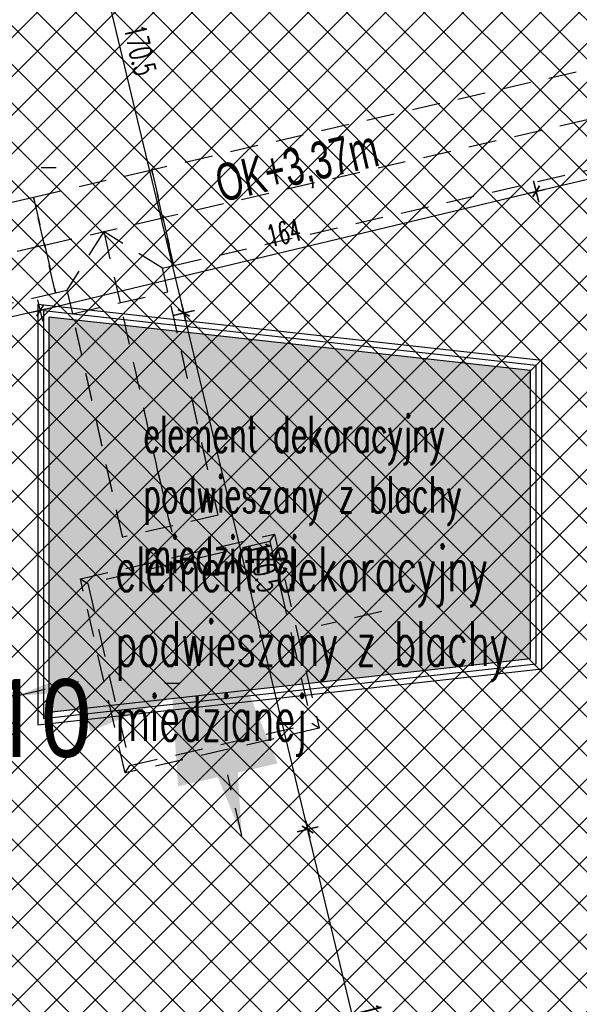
# Model space of a CAD drawing. Header units: centimetres. Extents: x -15121 to 17422, y -60492 to 0.
# Tile 106 of 256: x 1323 to 1503, y -30627 to -30311. Entities that reach past the tile are written whole.
import ezdxf
from ezdxf.enums import TextEntityAlignment as Align

# ---------------------------------------------------------------- set-up
doc = ezdxf.new("R2010")
doc.units = ezdxf.units.CM
doc.header["$LTSCALE"] = 60
doc.linetypes.add('MP', pattern=[0.25, 0.15, -0.1])
for name, color, linetype in [('_DTS_SSP', 1, 'Continuous'), ('AIKA KLIMATYZACJA2', 5, 'Continuous'), ('AIKA lampy restauracja wymiarowanie', 7, 'Continuous'), ('AIKA oprawy', 2, 'Continuous'), ('AIKA ppoż restauracja', 7, 'Continuous'), ('AIKA sufity podwieszane', 8, 'Continuous'), ('AIKA sufity wymiarowanie', 7, 'Continuous'), ('AIKA trapezy', 8, 'Continuous'), ('AIKA trapezy hacz', 8, 'Continuous'), ('AIKA wymiarowanie ogólne rzut2', 7, 'Continuous')]:
    doc.layers.add(name, color=color, linetype=linetype)
doc.styles.add('Arial', font='l_10646.ttf')
doc.styles.add('FDBES', font='simplex.shx')
doc.styles.add('MtXpl_Arial_Narrow', font='ARIALN.TTF')
doc.styles.add('RomanS', font='romans.shx')
doc.styles.add('wymiar', font='txt.shx', dxfattribs={"width": 0.6})
doc.dimstyles.new('Dwudziestka', dxfattribs={"dimtxt": 7, "dimasz": 0.7, "dimexe": 5, "dimexo": 0, "dimgap": 2.5, "dimtad": 1, "dimtoh": 1, "dimdec": 3, "dimrnd": 0.5, "dimdsep": 46, "dimtxsty": 'wymiar', "dimblk": 'znacznik', "dimcen": 0, "dimdle": 5, "dimse1": 1, "dimse2": 1, "dimclrd": 256, "dimclre": 256, "dimclrt": 256, "dimadec": 0, "dimazin": 0, "dimtfac": 0.4, "dimtdec": 3, "dimtix": 1, "dimtofl": 0, "dimtmove": 2, "dimatfit": 3, "dimldrblk": 'znacznik', "dimfxl": 1, "dimtolj": 1, "dimarcsym": 0})
doc.dimstyles.new('FDBES', dxfattribs={"dimscale": 50, "dimtxt": 4, "dimasz": 2.5, "dimexe": 0.8, "dimexo": 2, "dimgap": 1, "dimtad": 1, "dimdsep": 46, "dimtxsty": 'FDBES', "dimcen": 2.5, "dimclrd": 4, "dimclre": 5, "dimadec": 0, "dimazin": 0, "dimtfac": 1, "dimtmove": 0, "dimatfit": 3, "dimfxl": 1, "dimarcsym": 0})

# ---------------------------------------------------------------- blocks, each defined once
blk = doc.blocks.new('znacznik')
at = {"color": 0}
for points in [[(0, -5), (0, 5)], [(-4, 0), (4, 0)]]:
    blk.add_lwpolyline(points, dxfattribs=at)
at = {"color": 1}
blk.add_lwpolyline([(-2.12, -2.12), (2.12, 2.12)], dxfattribs=at)
blk = doc.blocks.new('*D5402')
at = {"layer": 'AIKA wymiarowanie ogólne rzut2', "lineweight": -2, "transparency": 16777216}
blk.add_line((1868.4, -30570.65), (1284.16, -30705.53), dxfattribs=at)
at = {"layer": 'Defpoints', "color": 0, "transparency": 16777216}
for p in [(1872.62, -30585.85), (1258.88, -30599.13), (1283.48, -30705.69)]:
    blk.add_point(p, dxfattribs=at)
at = {"layer": 'AIKA wymiarowanie ogólne rzut2', "linetype": 'ByBlock', "lineweight": -2, "transparency": 16777216, "xscale": 0.7, "yscale": 0.7, "zscale": 0.7}
for p, rotation in [((1869.08, -30570.5), 12.9999999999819), ((1283.48, -30705.69), 192.9999999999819)]:
    blk.add_blockref('znacznik', p, dxfattribs=dict(at, rotation=rotation))
at = {"layer": 'AIKA wymiarowanie ogólne rzut2', "transparency": 16777216, "insert": (1574.93, -30632.25), "char_height": 7, "attachment_point": 5, "rotation": 13, "style": 'wymiar'}
blk.add_mtext('\\A1;601', dxfattribs=at)
blk = doc.blocks.new('SSP ROP_blok')
blk.add_line((-0.02, -1.22), (-0.02, -14.59))
blk.add_lwpolyline([(-20.01, 19.76), (19.97, 19.76), (19.97, -20.24), (-20.01, -20.24)], close=True)
blk.add_arc((-0.02, 9.28), 10.49, 180, 0)
at = {"style": 'Arial'}
for tag, p, flags in [('WP', (-43.87, 94.24), 11), ('TYP', (-43.21, 65.41), 1)]:
    blk.add_attdef(tag, p, '', height=22.5, dxfattribs=dict(at, flags=flags))
at = {"style": 'Arial', "width": 0.9, "flags": 8}
blk.add_attdef('NUMER', (-38.77, 34.57), '', height=20, dxfattribs=at)
blk = doc.blocks.new('Sl ppoż rest')
at = {"layer": '_DTS_SSP'}
ref = blk.add_blockref('SSP ROP_blok', (256.89, -1017.9), dxfattribs=at)
ref.add_attrib('NUMER', 'L1/110', dxfattribs={"layer": '0', "height": 25, "style": 'Arial', "width": 0.9, "flags": 8}).set_placement((282.7, -976.54), align=Align.MIDDLE_CENTER)
blk = doc.blocks.new('SL lampa rzut')
at = {"color": 2}
blk.add_line((-2.76, 69.87), (3.24, 69.87), dxfattribs=at)
blk = doc.blocks.new('*D7114')
at = {"layer": 'AIKA lampy restauracja wymiarowanie', "lineweight": -2, "transparency": 16777216}
blk.add_line((1446.5, -30701.46), (1415.43, -30571.96), dxfattribs=at)
at = {"layer": 'Defpoints', "color": 0, "transparency": 16777216}
for p in [(1415.26, -30571.28), (1371.74, -30581.72), (1403.14, -30712.59)]:
    blk.add_point(p, dxfattribs=at)
at = {"layer": 'AIKA lampy restauracja wymiarowanie', "lineweight": -2, "transparency": 16777216, "xscale": 0.7, "yscale": 0.7, "zscale": 0.7}
for p, rotation in [((1415.26, -30571.28), 103.4939145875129), ((1446.66, -30702.14), 283.4939145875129)]:
    blk.add_blockref('znacznik', p, dxfattribs=dict(at, rotation=rotation))
at = {"layer": 'AIKA lampy restauracja wymiarowanie', "transparency": 16777216, "insert": (1436.8, -30635.31), "char_height": 7, "attachment_point": 5, "rotation": 283.4939, "style": 'wymiar'}
blk.add_mtext('\\A1;134.5', dxfattribs=at)
blk = doc.blocks.new('*D7115')
at = {"layer": 'AIKA lampy restauracja wymiarowanie', "lineweight": -2, "transparency": 16777216}
blk.add_line((1415.1, -30570.6), (1375.6, -30405.98), dxfattribs=at)
at = {"layer": 'Defpoints', "color": 0, "transparency": 16777216}
for p in [(1375.43, -30405.3), (1332.43, -30415.62), (1371.74, -30581.72)]:
    blk.add_point(p, dxfattribs=at)
at = {"layer": 'AIKA lampy restauracja wymiarowanie', "lineweight": -2, "transparency": 16777216, "xscale": 0.7, "yscale": 0.7, "zscale": 0.7}
for p, rotation in [((1375.43, -30405.3), 103.4939145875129), ((1415.26, -30571.28), 283.4939145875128)]:
    blk.add_blockref('znacznik', p, dxfattribs=dict(at, rotation=rotation))
at = {"layer": 'AIKA lampy restauracja wymiarowanie', "transparency": 16777216, "insert": (1401.18, -30486.89), "char_height": 7, "attachment_point": 5, "rotation": 283.4939, "style": 'wymiar'}
blk.add_mtext('\\A1;170.5', dxfattribs=at)
blk = doc.blocks.new('*D7116')
at = {"layer": 'AIKA lampy restauracja wymiarowanie', "lineweight": -2, "transparency": 16777216}
blk.add_line((1375.27, -30404.62), (1335.77, -30240), dxfattribs=at)
at = {"layer": 'Defpoints', "color": 0, "transparency": 16777216}
for p in [(1335.6, -30239.32), (1292.08, -30249.76), (1332.43, -30415.62)]:
    blk.add_point(p, dxfattribs=at)
at = {"layer": 'AIKA lampy restauracja wymiarowanie', "lineweight": -2, "transparency": 16777216, "xscale": 0.7, "yscale": 0.7, "zscale": 0.7}
for p, rotation in [((1335.6, -30239.32), 103.4939145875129), ((1375.43, -30405.3), 283.4939145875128)]:
    blk.add_blockref('znacznik', p, dxfattribs=dict(at, rotation=rotation))
at = {"layer": 'AIKA lampy restauracja wymiarowanie', "transparency": 16777216, "insert": (1361.35, -30320.91), "char_height": 7, "attachment_point": 5, "rotation": 283.4939, "style": 'wymiar'}
blk.add_mtext('\\A1;170.5', dxfattribs=at)
blk = doc.blocks.new('*D7120')
at = {"layer": 'AIKA lampy restauracja wymiarowanie', "lineweight": -2, "transparency": 16777216}
blk.add_line((1328.63, -30404.65), (1218.51, -30430.07), dxfattribs=at)
at = {"layer": 'Defpoints', "color": 0, "transparency": 16777216}
for p in [(1331.91, -30415.74), (1217.83, -30430.23), (1220.43, -30441.48)]:
    blk.add_point(p, dxfattribs=at)
at = {"layer": 'AIKA lampy restauracja wymiarowanie', "lineweight": -2, "transparency": 16777216, "xscale": 0.7, "yscale": 0.7, "zscale": 0.7}
for p, rotation in [((1329.31, -30404.49), 13.00000000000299), ((1217.83, -30430.23), 193.000000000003)]:
    blk.add_blockref('znacznik', p, dxfattribs=dict(at, rotation=rotation))
at = {"layer": 'AIKA lampy restauracja wymiarowanie', "transparency": 16777216, "insert": (1272.22, -30411.51), "char_height": 7, "attachment_point": 5, "rotation": 13, "style": 'wymiar'}
blk.add_mtext('\\A1;114.5', dxfattribs=at)
blk = doc.blocks.new('*D7121')
at = {"layer": 'AIKA lampy restauracja wymiarowanie', "lineweight": -2, "transparency": 16777216}
blk.add_line((1329.9, -30404.37), (1488.01, -30366.43), dxfattribs=at)
at = {"layer": 'Defpoints', "color": 0, "transparency": 16777216}
for p in [(1488.69, -30366.27), (1491.38, -30377.47), (1331.91, -30415.74)]:
    blk.add_point(p, dxfattribs=at)
at = {"layer": 'AIKA lampy restauracja wymiarowanie', "linetype": 'ByBlock', "lineweight": -2, "transparency": 16777216, "xscale": 0.7, "yscale": 0.7, "zscale": 0.7}
for p, rotation in [((1488.69, -30366.27), 13.49391458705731), ((1329.22, -30404.54), 193.4939145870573)]:
    blk.add_blockref('znacznik', p, dxfattribs=dict(at, rotation=rotation))
at = {"layer": 'AIKA lampy restauracja wymiarowanie', "transparency": 16777216, "insert": (1407.56, -30379.57), "char_height": 7, "attachment_point": 5, "rotation": 13.4939, "style": 'wymiar'}
blk.add_mtext('\\A1;164', dxfattribs=at)
blk = doc.blocks.new('*D7122')
at = {"layer": 'AIKA lampy restauracja wymiarowanie', "lineweight": -2, "transparency": 16777216}
blk.add_line((1489.37, -30366.11), (1710.38, -30313.07), dxfattribs=at)
at = {"layer": 'Defpoints', "color": 0, "transparency": 16777216}
for p in [(1711.06, -30312.91), (1713.74, -30324.11), (1491.38, -30377.47)]:
    blk.add_point(p, dxfattribs=at)
at = {"layer": 'AIKA lampy restauracja wymiarowanie', "linetype": 'ByBlock', "lineweight": -2, "transparency": 16777216, "xscale": 0.7, "yscale": 0.7, "zscale": 0.7}
for p, rotation in [((1711.06, -30312.91), 13.49391458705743), ((1488.69, -30366.27), 193.4939145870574)]:
    blk.add_blockref('znacznik', p, dxfattribs=dict(at, rotation=rotation))
at = {"layer": 'AIKA lampy restauracja wymiarowanie', "transparency": 16777216, "insert": (1598.47, -30333.76), "char_height": 7, "attachment_point": 5, "rotation": 13.4939, "style": 'wymiar'}
blk.add_mtext('\\A1;228.5', dxfattribs=at)
blk = doc.blocks.new('*D7125')
at = {"layer": 'AIKA lampy restauracja wymiarowanie', "lineweight": -2, "transparency": 16777216}
blk.add_line((1418.05, -30658.68), (1747.93, -30582.52), dxfattribs=at)
at = {"layer": 'Defpoints', "color": 0, "transparency": 16777216}
for p in [(1748.61, -30582.36), (1753.22, -30602.33), (1428.43, -30706.75)]:
    blk.add_point(p, dxfattribs=at)
at = {"layer": 'AIKA lampy restauracja wymiarowanie', "lineweight": -2, "transparency": 16777216, "xscale": 0.7, "yscale": 0.7, "zscale": 0.7}
for p, rotation in [((1748.61, -30582.36), 12.99999941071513), ((1417.37, -30658.83), 192.9999994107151)]:
    blk.add_blockref('znacznik', p, dxfattribs=dict(at, rotation=rotation))
at = {"layer": 'AIKA lampy restauracja wymiarowanie', "transparency": 16777216, "insert": (1581.64, -30614.75), "char_height": 7, "attachment_point": 5, "rotation": 13, "style": 'wymiar'}
blk.add_mtext('\\A1;340', dxfattribs=at)
blk = doc.blocks.new('*D7269')
at = {"layer": 'AIKA sufity wymiarowanie', "lineweight": -2, "transparency": 16777216}
blk.add_line((1278.25, -30688.81), (1864.43, -30553.48), dxfattribs=at)
at = {"layer": 'Defpoints', "color": 0, "transparency": 16777216}
for p in [(1865.11, -30553.32), (1876.19, -30601.32), (1288.65, -30736.97)]:
    blk.add_point(p, dxfattribs=at)
at = {"layer": 'AIKA sufity wymiarowanie', "lineweight": -2, "transparency": 16777216, "xscale": 0.7, "yscale": 0.7, "zscale": 0.7}
for p, rotation in [((1865.11, -30553.32), 12.9999999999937), ((1277.57, -30688.97), 192.9999999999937)]:
    blk.add_blockref('znacznik', p, dxfattribs=dict(at, rotation=rotation))
at = {"layer": 'AIKA sufity wymiarowanie', "transparency": 16777216, "insert": (1569.99, -30615.3), "char_height": 7, "attachment_point": 5, "rotation": 13, "style": 'wymiar'}
blk.add_mtext('\\A1;603', dxfattribs=at)
blk = doc.blocks.new('*D7276')
at = {"layer": 'AIKA wymiarowanie ogólne rzut2', "lineweight": -2, "transparency": 16777216}
blk.add_line((1331.9, -30726.28), (1118.76, -29802.96), dxfattribs=at)
at = {"layer": 'Defpoints', "color": 0, "transparency": 16777216}
for p in [(1118.6, -29802.28), (1090.73, -29808.71), (1304.2, -30733.39)]:
    blk.add_point(p, dxfattribs=at)
at = {"layer": 'AIKA wymiarowanie ogólne rzut2', "lineweight": -2, "transparency": 16777216, "xscale": 0.7, "yscale": 0.7, "zscale": 0.7}
for p, rotation in [((1118.6, -29802.28), 102.999035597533), ((1332.06, -30726.96), 282.999035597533)]:
    blk.add_blockref('znacznik', p, dxfattribs=dict(at, rotation=rotation))
at = {"layer": 'AIKA wymiarowanie ogólne rzut2', "transparency": 16777216, "insert": (1231.18, -30263.27), "char_height": 7, "attachment_point": 5, "rotation": 282.999, "style": 'wymiar'}
blk.add_mtext('\\A1;949', dxfattribs=at)
blk = doc.blocks.new('SL klima')
at = {"layer": 'AIKA KLIMATYZACJA2', "color": 140, "linetype": 'MP', "lineweight": -2}
for p, q in [((5746.02, -26446.47, 336.66), (5551.15, -26491.46, 336.66)), ((5749.57, -26461.82, 336.66), (5554.69, -26506.81, 336.66)), ((5558.24, -26522.15, 336.66), (5753.11, -26477.16, 336.66)), ((5551.15, -26491.46, 336.66), (5554.69, -26506.81, 336.66)), ((5513.15, -26500.24, 336.66), (5476.22, -26508.76, 336.66)), ((5516.69, -26515.58, 336.66), (5513.15, -26500.24, 336.66)), ((5554.69, -26506.81, 336.66), (5558.24, -26522.15, 336.66)), ((5516.69, -26515.58, 336.66), (5479.76, -26524.11, 336.66)), ((5520.24, -26530.93, 336.66), (5516.69, -26515.58, 336.66)), ((5483.31, -26539.45, 336.66), (5520.24, -26530.93, 336.66)), ((5525.63, -26537.64, 327.41), (5556.33, -26530.55, 327.41)), ((5572.5, -26602.35, 327.41), (5541.8, -26609.43, 327.41))]:
    blk.add_line(p, q, dxfattribs=at)
at = {"layer": 'AIKA KLIMATYZACJA2', "color": 140, "linetype": 'MP', "lineweight": -2, "extrusion": (-1.41883e-17, 1.42236e-18, -1)}
for p, q in [((5551.15, -26491.46, 336.66), (5513.15, -26500.24, 336.66)), ((5558.24, -26522.15, 336.66), (5551.15, -26491.46, 336.66)), ((5513.15, -26500.24, 336.66), (5520.24, -26530.93, 336.66)), ((5516.69, -26515.58, 336.66), (5554.69, -26506.81, 336.66)), ((5535.69, -26511.2, 336.66), (5523.89, -26530.08, 336.66)), ((5554.58, -26523, 336.66), (5535.69, -26511.2, 336.66)), ((5535.69, -26511.2, 336.66), (5540.98, -26534.09, 336.66)), ((5554.58, -26523, 336.66), (5558.24, -26522.15, 336.66)), ((5556.33, -26530.55, 336.66), (5554.58, -26523, 336.66)), ((5520.24, -26530.93, 336.66), (5523.89, -26530.08, 336.66)), ((5523.89, -26530.08, 336.66), (5525.63, -26537.64, 336.66)), ((5525.63, -26537.64, 336.66), (5556.33, -26530.55, 336.66)), ((5540.16, -26530.55, 336.66), (5540.98, -26534.09, 336.66))]:
    blk.add_line(p, q, dxfattribs=at)
at = {"layer": 'AIKA KLIMATYZACJA2', "color": 140, "linetype": 'MP', "lineweight": -2, "extrusion": (0, 0, -1)}
for p, q in [((5528.22, -26622.83, 299.4), (5590.58, -26608.44, 299.4)), ((5589.08, -26610.84, 299.4), (5590.58, -26608.44, 299.4)), ((5590.58, -26608.44, 299.4), (5604.98, -26670.8, 299.4)), ((5589.08, -26610.84, 299.4), (5530.62, -26624.33, 299.4)), ((5589.08, -26610.84, 299.4), (5602.58, -26669.3, 299.4)), ((5528.22, -26622.83, 299.4), (5530.62, -26624.33, 299.4)), ((5542.62, -26685.19, 299.4), (5528.22, -26622.83, 299.4)), ((5530.62, -26624.33, 299.4), (5544.12, -26682.79, 299.4)), ((5604.98, -26670.8, 299.4), (5542.62, -26685.19, 299.4)), ((5544.12, -26682.79, 299.4), (5602.58, -26669.3, 299.4)), ((5604.98, -26670.8, 299.4), (5602.58, -26669.3, 299.4)), ((5542.62, -26685.19, 299.4), (5544.12, -26682.79, 299.4))]:
    blk.add_line(p, q, dxfattribs=at)
at = {"layer": 'AIKA KLIMATYZACJA2', "color": 140, "linetype": 'MP', "lineweight": -2}
for points, knots in [([(5572.5, -26602.35, 327.41), (5572.32, -26601.58, 327.41), (5571.97, -26600.06, 327.41), (5571.45, -26597.78, 327.41), (5570.93, -26595.51, 327.41), (5570.41, -26593.25, 327.41), (5569.9, -26591, 327.41), (5569.39, -26588.75, 327.41), (5568.89, -26586.52, 327.41), (5568.39, -26584.29, 327.41), (5567.89, -26582.06, 327.41), (5567.39, -26579.84, 327.41), (5566.9, -26577.62, 327.41), (5566.41, -26575.41, 327.41), (5565.91, -26573.2, 327.41), (5565.42, -26570.99, 327.41), (5564.93, -26568.78, 327.41), (5564.44, -26566.57, 327.41), (5563.95, -26564.36, 327.41), (5563.46, -26562.15, 327.41), (5562.96, -26559.94, 327.41), (5562.47, -26557.72, 327.41), (5561.97, -26555.5, 327.41), (5561.48, -26553.27, 327.41), (5560.98, -26551.04, 327.41), (5560.47, -26548.8, 327.41), (5559.97, -26546.55, 327.41), (5559.46, -26544.3, 327.41), (5558.95, -26542.03, 327.41), (5558.43, -26539.76, 327.41), (5557.91, -26537.47, 327.41), (5557.39, -26535.18, 327.41), (5556.86, -26532.87, 327.41), (5556.5, -26531.32, 327.41), (5556.33, -26530.55, 327.41)], [0, 0, 0, 0, 23.505567, 46.938473, 70.344581, 93.76185, 117.220113, 140.741607, 164.342454, 188.032184, 211.815245, 235.691216, 259.6556, 283.700376, 307.814728, 331.98577, 356.198672, 380.437724, 404.686602, 428.928949, 453.149131, 477.332465, 501.465955, 525.538854, 549.543291, 573.474715, 597.332814, 621.121791, 644.851233, 668.53672, 692.200408, 715.871883, 739.587871, 763.393123, 763.393123, 763.393123, 763.393123]), ([(5541.8, -26609.43, 327.41), (5541.54, -26608.27, 327.41), (5541, -26605.96, 327.41), (5540.21, -26602.51, 327.41), (5539.44, -26599.09, 327.41), (5538.58, -26595.31, 327.41), (5537.65, -26591.19, 327.41), (5536.65, -26586.72, 327.41), (5535.66, -26582.27, 327.41), (5534.67, -26577.84, 327.41), (5533.69, -26573.42, 327.41), (5532.71, -26569, 327.41), (5531.73, -26564.58, 327.41), (5530.74, -26560.15, 327.41), (5529.74, -26555.7, 327.41), (5528.9, -26551.98, 327.41), (5528.23, -26548.99, 327.41), (5527.63, -26546.36, 327.41), (5526.94, -26543.34, 327.41), (5526.25, -26540.31, 327.41), (5525.81, -26538.4, 327.41), (5525.63, -26537.64, 327.41)], [0, 0, 0, 0, 35.572862, 71.145725, 106.718587, 142.29145, 189.721933, 237.152416, 284.582899, 332.013382, 379.443865, 426.874349, 474.304832, 521.735315, 569.165798, 616.596281, 640.311523, 664.026765, 699.599627, 735.172489, 758.887731, 758.887731, 758.887731, 758.887731]), ([(5541.8, -26609.43, 327.41), (5541.63, -26608.66, 327.41), (5541.27, -26607.12, 327.41), (5540.74, -26604.81, 327.41), (5540.22, -26602.51, 327.41), (5539.7, -26600.23, 327.41), (5539.18, -26597.95, 327.41), (5538.67, -26595.69, 327.41), (5538.16, -26593.43, 327.41), (5537.65, -26591.19, 327.41), (5537.15, -26588.95, 327.41), (5536.65, -26586.71, 327.41), (5536.15, -26584.49, 327.41), (5535.66, -26582.26, 327.41), (5535.17, -26580.05, 327.41), (5534.67, -26577.83, 327.41), (5534.18, -26575.62, 327.41), (5533.69, -26573.41, 327.41), (5533.2, -26571.2, 327.41), (5532.71, -26568.99, 327.41), (5532.22, -26566.78, 327.41), (5531.72, -26564.57, 327.41), (5531.23, -26562.36, 327.41), (5530.74, -26560.14, 327.41), (5530.24, -26557.92, 327.41), (5529.74, -26555.7, 327.41), (5529.24, -26553.47, 327.41), (5528.73, -26551.23, 327.41), (5528.23, -26548.99, 327.41), (5527.72, -26546.74, 327.41), (5527.2, -26544.48, 327.41), (5526.68, -26542.21, 327.41), (5526.16, -26539.92, 327.41), (5525.81, -26538.4, 327.41), (5525.63, -26537.64, 327.41)], [0, 0, 0, 0, 23.805191, 47.521179, 71.192653, 94.856342, 118.54189, 142.271329, 166.060248, 189.918406, 213.849828, 237.854212, 261.92711, 286.060595, 310.243933, 334.464112, 358.706519, 382.955393, 407.194446, 431.407347, 455.57833, 479.692746, 503.737518, 527.7019, 551.577876, 575.360935, 599.050664, 622.651453, 646.173005, 669.631208, 693.048537, 716.454646, 739.88749, 763.393119, 763.393119, 763.393119, 763.393119])]:
    blk.add_open_spline(points, degree=3, knots=knots, dxfattribs=at)
blk.add_open_spline([(5557.15, -26605.89, 327.41), (5554.3, -26593.57, 327.41), (5549.06, -26569.99, 327.41), (5543.82, -26546.42, 327.41), (5540.98, -26534.09, 327.41)], degree=3, dxfattribs=at)
at = {"layer": 'AIKA KLIMATYZACJA2', "color": 140, "linetype": 'MP', "lineweight": -2, "style": 'MtXpl_Arial_Narrow', "width": 0.8}
blk.add_text('OK+3,37m', height=12, rotation=13, dxfattribs=at).set_placement((5573.35, -26501.81, 3653.8))
at = {"layer": 'AIKA KLIMATYZACJA2', "color": 140, "linetype": 'MP', "lineweight": -2}
for points in [[(5553.1, -26588.35, 296.9), (5557.6, -26607.84, 296.9)], [(5625.06, -26633.32, 296.9), (5605.57, -26637.82, 296.9)], [(5508.14, -26660.31, 296.9), (5527.62, -26655.81, 296.9)], [(5580.09, -26705.28, 296.9), (5575.6, -26685.79, 296.9)]]:
    blk.add_leader(points, dimstyle='FDBES', override={"dimscale": 40, "dimclrd": 256}, dxfattribs=at)

msp = doc.modelspace()

# ---------------------------------------------------------------- hatches: boundary and pattern name
at = {"layer": 'AIKA sufity podwieszane', "transparency": 33554610}
h = msp.add_hatch(dxfattribs=at)
h.set_pattern_fill('ANSI37', color=256, scale=2.771036)
h.set_pattern_definition([(45, (5073.432, 672.602), (-6.221154, 6.221154), []), (135, (5073.432, 672.602), (-6.221154, -6.221154), [])])
h.paths.add_polyline_path([(1895.3422, -29622.938), (1051.961, -29817.6477), (1083.6791, -29955.0339), (1108.8373, -29949.2257), (1118.7352, -29992.098), (1098.8606, -29996.6864), (1151.9491, -30226.6377), (1171.8236, -30222.0493), (1195.98, -30326.6818), (1176.0567, -30331.2815), (1229.1072, -30560.8465), (1247.0331, -30556.708), (1258.8797, -30599.1305), (1239.2948, -30603.652), (1271.0129, -30741.0382), (1888.861, -30598.3967), (1885.2618, -30582.8068), (1928.1341, -30572.909), (1931.7333, -30588.4989), (1951.2207, -30583.9999), (1954.8998, -30599.9359), (2063.0549, -30574.9663), (2055.7765, -30543.4404), (2098.6488, -30533.5425), (2102.248, -30549.1325), (2108.8207, -30547.615)])
at = {"layer": 'AIKA trapezy hacz'}
h = msp.add_hatch(dxfattribs=at)
h.set_pattern_fill('DOTS', color=256, scale=1.08)
h.set_pattern_definition([(0, (-1101.425, -2971.1134), (0.85725, 1.7145), [0, -1.7145])])
h.paths.add_polyline_path([(1486.8773, -30423.8494), (1332.0773, -30406.6494), (1332.0773, -30533.6051), (1486.8773, -30516.4051)])

# ---------------------------------------------------------------- linework, layer by layer
at = {"layer": 'AIKA trapezy', "color": 1, "elevation": 267.2117}
msp.add_lwpolyline([(1328.4773, -30537.6273), (1490.4773, -30519.6273), (1490.4773, -30420.6273), (1328.4773, -30402.6273), (1328.4773, -30537.6273)], dxfattribs=at)
at = {"layer": 'AIKA trapezy', "elevation": 267.2117}
for points in [[(1330.2773, -30535.6162), (1488.6773, -30518.0162), (1488.6773, -30422.2383), (1330.2773, -30404.6383)], [(1332.0773, -30533.6051), (1486.8773, -30516.4051), (1486.8773, -30423.8494), (1332.0773, -30406.6494)], [(1332.0773, -30533.6051), (1486.8773, -30516.4051), (1486.8773, -30423.8494), (1332.0773, -30406.6494)]]:
    msp.add_lwpolyline(points, close=True, dxfattribs=at)

# ---------------------------------------------------------------- block references
at = {"layer": 'AIKA KLIMATYZACJA2'}
msp.add_blockref('SL klima', (-4186.027, -3867.9585), dxfattribs=at)
at = {"layer": 'AIKA oprawy', "xscale": 0.8, "yscale": 0.8, "zscale": 0.8}
for p in [(1331.7992, -30414.4882), (1371.5528, -30580.1517)]:
    msp.add_blockref('SL lampa rzut', p, dxfattribs=at)
at = {"layer": 'AIKA ppoż restauracja'}
msp.add_blockref('Sl ppoż rest', (1016.6832, -29558.9532), dxfattribs=at)

# ---------------------------------------------------------------- texts
at = {"layer": 'AIKA sufity podwieszane', "color": 7, "insert": (1353.4578, -30480.3518), "char_height": 14.4, "width": 160.515401, "attachment_point": 1, "style": 'RomanS'}
msp.add_mtext('{\\W0.6;element dekoracyjny podwieszany z blachy miedzianej}', dxfattribs=at)
at = {"layer": 'AIKA sufity wymiarowanie', "color": 6, "insert": (1362.3918, -30438.3605, 534.4234), "char_height": 11.664, "width": 130.017475, "attachment_point": 1, "style": 'RomanS'}
msp.add_mtext('{\\W0.6;element dekoracyjny podwieszany z blachy miedzianej}', dxfattribs=at)

# ---------------------------------------------------------------- dimensions: what is measured, and where the dimension line sits
at = {"layer": 'AIKA lampy restauracja wymiarowanie', "color": 2}
for base, p1, p2, angle, picture, middle in [((1335.6023, -30239.3168), (1332.4286, -30415.6164), (1292.0822, -30249.7602), 283.493915, '*D7116', (1361.3515, -30320.9068)), ((1711.056, -30312.9099), (1491.3755, -30377.4744), (1713.7443, -30324.1126), 193.493915, '*D7122', (1598.4715, -30333.7561)), ((1375.432, -30405.297), (1371.7416, -30581.7205), (1332.4286, -30415.6164), 283.493915, '*D7115', (1401.1812, -30486.887)), ((1748.6137, -30582.3611), (1428.4339, -30706.7473), (1753.2237, -30602.3293), 192.999999, '*D7125', (1581.6433, -30614.7514))]:
    dim = msp.add_linear_dim(base=base, p1=p1, p2=p2, angle=angle, dimstyle='Dwudziestka', dxfattribs=at)
    dim.commit()
    dim.dimension.update_dxf_attribs({"geometry": picture, "text_midpoint": middle})
for p1, p2, distance, picture, middle in [((1331.9119, -30415.7403), (1491.3755, -30377.4744), 11.5215, '*D7121', (1407.5552, -30379.5696)), ((1331.9119, -30415.7403), (1220.4301, -30441.4779), -11.546, '*D7120', (1272.224, -30411.5128)), ((1403.1449, -30712.5858), (1371.7416, -30581.7205), -44.7556, '*D7114', (1436.7977, -30635.3097))]:
    dim = msp.add_aligned_dim(p1=p1, p2=p2, distance=distance, dimstyle='Dwudziestka', dxfattribs=at)
    dim.commit()
    dim.dimension.update_dxf_attribs({"geometry": picture, "text_midpoint": middle})
at = {"layer": 'AIKA sufity wymiarowanie', "color": 6}
dim = msp.add_aligned_dim(p1=(1288.649, -30736.9666), p2=(1876.1942, -30601.3211), distance=49.2638, dimstyle='Dwudziestka', dxfattribs=at)
dim.commit()
dim.dimension.update_dxf_attribs({"geometry": '*D7269', "text_midpoint": (1569.99, -30615.2964)})
at = {"layer": 'AIKA wymiarowanie ogólne rzut2'}
dim = msp.add_aligned_dim(p1=(1304.198, -30733.3917), p2=(1090.7349, -29808.7102), distance=-28.5954, dimstyle='Dwudziestka', dxfattribs=at)
dim.commit()
dim.dimension.update_dxf_attribs({"geometry": '*D7276', "text_midpoint": (1231.1754, -30263.2693)})
dim = msp.add_linear_dim(base=(1283.4813, -30705.6919), p1=(1872.6215, -30585.8459), p2=(1258.8797, -30599.1305), angle=13, dimstyle='Dwudziestka', dxfattribs=at)
dim.commit()
dim.dimension.update_dxf_attribs({"geometry": '*D5402', "text_midpoint": (1574.9298, -30632.2479)})

doc.saveas('drawing.dxf')
